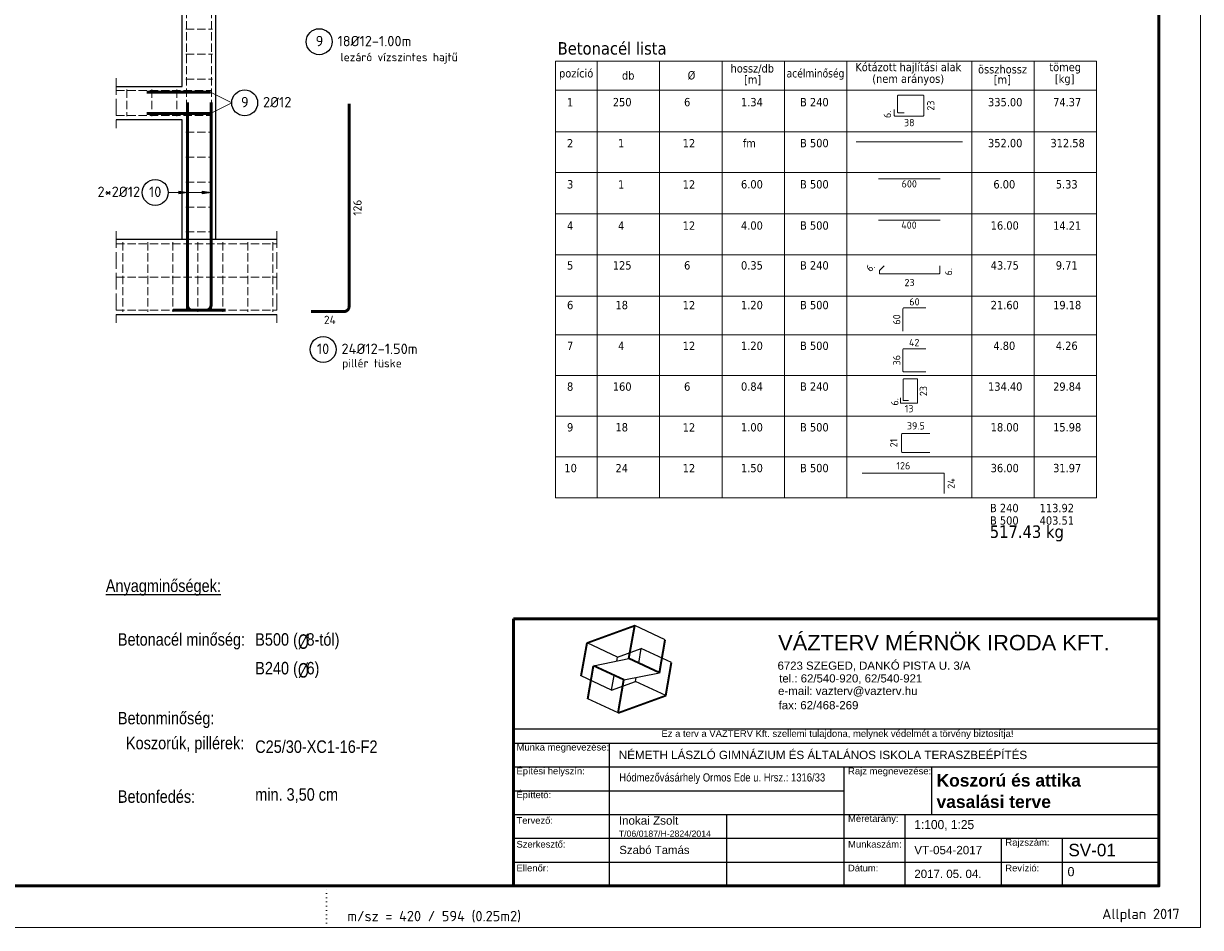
# Model space of a CAD drawing. Header units: centimetres. Extents: x 0 to 2970, y 0 to 2100.
# Tile 3 of 4: x 1556 to 2970, y 0 to 1086. Entities that reach past the tile are written whole.
import ezdxf

# ---------------------------------------------------------------- set-up
doc = ezdxf.new("R2010")
doc.units = ezdxf.units.CM
for name, pattern in [('PUNKT2_S9', [5, 0, -5]), ('STRICHLINIE2_S3', [25, 20, -5]), ('VERDECKT2_S2', [13.5, 10, -3.5])]:
    doc.linetypes.add(name, pattern=pattern)
doc.layers.add('Standard', color=7, linetype='Continuous', lineweight=13)
doc.styles.add('ARIAL', font='ARIAL.TTF')
doc.styles.add('ARIALNARROW', font='ARIALN.TTF')
doc.styles.add('ISOCPEUR', font='ISOCPEUR')
doc.styles.add('TAHOMA', font='TAHOMA.TTF')

msp = doc.modelspace()

# ---------------------------------------------------------------- hatches: boundary and pattern name
at = {"layer": 'Standard', "linetype": 'Continuous', "lineweight": 13}
for points in [[(1742, 882), (1752.5, 883.5), (1742, 885)], [(1770.3, 882), (1780.8, 883.5), (1770.3, 885)]]:
    msp.add_hatch(color=1, dxfattribs=at).paths.add_polyline_path(points)

# ---------------------------------------------------------------- linework, layer by layer
at = {"layer": 'Standard', "color": 7, "linetype": 'Continuous', "lineweight": 25}
for p, q in [((1746.3, 1010.9), (1746.3, 1190.9)), ((1786.3, 1150.9), (1786.3, 826.9)), ((1666.8, 1010.9), (1746.3, 1010.9)), ((1746.3, 970.9), (1666.8, 970.9)), ((1746.3, 826.9), (1746.3, 970.9)), ((1859.8, 826.9), (1666.8, 826.9)), ((1786.3, 826.9), (1746.3, 826.9)), ((1666.8, 736.9), (1859.8, 736.9)), ((2326.4, 346.1), (2289.9, 363.1)), ((2269.1, 325.3), (2232.6, 342.3)), ((2268.2, 320.5), (2269.1, 325.3)), ((2269.1, 325.3), (2297.7, 335.7)), ((2294.6, 318), (2297.7, 335.7)), ((2334.2, 318.7), (2297.7, 335.7)), ((2240.4, 314.8), (2282.9, 323.5)), ((2262.1, 285.6), (2225.6, 302.6)), ((2262.1, 285.6), (2265.2, 303.3)), ((2276.9, 297.8), (2319.4, 306.5)), ((2290.7, 296.1), (2291.6, 300.8)), ((2262.1, 285.6), (2290.7, 296.1)), ((2327.2, 279.1), (2290.7, 296.1)), ((2269.9, 258.2), (2233.4, 275.2)), ((2144.2, 239.2), (2919.5, 239.2)), ((2144.2, 222), (2919.5, 222)), ((2259.6, 50.5), (2259.6, 222)), ((2411.4, 222), (2411.4, 222)), ((2144.2, 193.4), (2919.5, 193.4)), ((2541.6, 50.5), (2541.6, 193.4)), ((2646.8, 136.2), (2646.8, 193.4)), ((2144.2, 164.8), (2541.6, 164.8)), ((2144.2, 136.2), (2919.5, 136.2)), ((2400.6, 50.5), (2400.6, 136.2)), ((2614.6, 50.5), (2614.6, 136.2)), ((2144.2, 107.7), (2919.5, 107.7)), ((2730.6, 50.5), (2730.6, 107.7)), ((2803.6, 50.5), (2803.6, 107.7)), ((2144.2, 79.1), (2919.5, 79.1))]:
    msp.add_line(p, q, dxfattribs=at)
at = {"layer": 'Standard', "color": 8, "linetype": 'VERDECKT2_S2', "lineweight": 13}
for p, q in [((1751.3, 741.9), (1751.3, 1185.9)), ((1781.3, 741.9), (1781.3, 1185.9)), ((1750.7, 1079.7), (1782.7, 1079.7)), ((1750.7, 1049.7), (1782.7, 1049.7)), ((1750.7, 1019.7), (1782.7, 1019.7)), ((1666.8, 1005.9), (1781.3, 1005.9)), ((1679.6, 1007.1), (1679.6, 975.1)), ((1709.6, 1007.1), (1709.6, 975.1)), ((1739.6, 1007.1), (1739.6, 975.1)), ((1666.8, 975.9), (1781.3, 975.9)), ((1750.7, 956), (1782.7, 956)), ((1750.7, 926), (1782.7, 926)), ((1750.7, 896), (1782.7, 896)), ((1750.7, 866), (1782.7, 866)), ((1750.7, 836), (1782.7, 836)), ((1666.8, 821.9), (1859.8, 821.9)), ((1675, 823.9), (1675, 739.9)), ((1705, 823.9), (1705, 739.9)), ((1735, 823.9), (1735, 739.9)), ((1765, 823.9), (1765, 739.9)), ((1795, 823.9), (1795, 739.9)), ((1825, 823.9), (1825, 739.9)), ((1855, 823.9), (1855, 739.9)), ((1666.8, 781.9), (1859.8, 781.9)), ((1666.8, 741.9), (1859.8, 741.9))]:
    msp.add_line(p, q, dxfattribs=at)
at = {"layer": 'Standard', "color": 7, "linetype": 'Continuous', "lineweight": 13}
for p, q in [((2194.7, 1041.3), (2194.7, 1006.3)), ((2844.7, 1041.3), (2194.7, 1041.3)), ((2244.7, 1041.3), (2244.7, 1006.3)), ((2319.7, 1041.3), (2319.7, 1006.3)), ((2394.7, 1041.3), (2394.7, 1006.3)), ((2469.7, 1041.3), (2469.7, 1006.3)), ((2544.7, 1041.3), (2544.7, 1006.3)), ((2694.7, 1041.3), (2694.7, 1006.3)), ((2769.7, 1041.3), (2769.7, 1006.3)), ((2844.7, 1006.3), (2844.7, 1041.3)), ((2844.7, 1006.3), (2194.7, 1006.3)), ((2194.7, 1006.3), (2194.7, 956.3)), ((2244.7, 1006.3), (2244.7, 956.3)), ((2319.7, 1006.3), (2319.7, 956.3)), ((2394.7, 1006.3), (2394.7, 956.3)), ((2469.7, 1006.3), (2469.7, 956.3)), ((2544.7, 1006.3), (2544.7, 956.3)), ((2694.7, 1006.3), (2694.7, 956.3)), ((2769.7, 1006.3), (2769.7, 956.3)), ((2844.7, 956.3), (2844.7, 1006.3)), ((2194.7, 957.3), (2194.7, 907.3)), ((2844.7, 956.3), (2194.7, 956.3)), ((2244.7, 957.3), (2244.7, 907.3)), ((2319.7, 957.3), (2319.7, 907.3)), ((2394.7, 957.3), (2394.7, 907.3)), ((2469.7, 957.3), (2469.7, 907.3)), ((2544.7, 957.3), (2544.7, 907.3)), ((2694.7, 957.3), (2694.7, 907.3)), ((2769.7, 957.3), (2769.7, 907.3)), ((2844.7, 907.3), (2844.7, 957.3)), ((2194.7, 907.8), (2194.7, 857.8)), ((2844.7, 907.3), (2194.7, 907.3)), ((2244.7, 907.8), (2244.7, 857.8)), ((2319.7, 907.8), (2319.7, 857.8)), ((2394.7, 907.8), (2394.7, 857.8)), ((2469.7, 907.8), (2469.7, 857.8)), ((2544.7, 907.8), (2544.7, 857.8)), ((2694.7, 907.8), (2694.7, 857.8)), ((2769.7, 907.8), (2769.7, 857.8)), ((2844.7, 857.8), (2844.7, 907.8)), ((2194.7, 858.4), (2194.7, 808.4)), ((2844.7, 857.8), (2194.7, 857.8)), ((2244.7, 858.4), (2244.7, 808.4)), ((2319.7, 858.4), (2319.7, 808.4)), ((2394.7, 858.4), (2394.7, 808.4)), ((2469.7, 858.4), (2469.7, 808.4)), ((2544.7, 858.4), (2544.7, 808.4)), ((2694.7, 858.4), (2694.7, 808.4)), ((2769.7, 858.4), (2769.7, 808.4)), ((2844.7, 808.4), (2844.7, 858.4)), ((2194.7, 808.9), (2194.7, 758.9)), ((2844.7, 808.4), (2194.7, 808.4)), ((2244.7, 808.9), (2244.7, 758.9)), ((2319.7, 808.9), (2319.7, 758.9)), ((2394.7, 808.9), (2394.7, 758.9)), ((2469.7, 808.9), (2469.7, 758.9)), ((2544.7, 808.9), (2544.7, 758.9)), ((2694.7, 808.9), (2694.7, 758.9)), ((2769.7, 808.9), (2769.7, 758.9)), ((2844.7, 758.9), (2844.7, 808.9)), ((2194.7, 762.5), (2194.7, 712.5)), ((2844.7, 758.9), (2194.7, 758.9)), ((2244.7, 762.5), (2244.7, 712.5)), ((2319.7, 762.5), (2319.7, 712.5)), ((2394.7, 762.5), (2394.7, 712.5)), ((2469.7, 762.5), (2469.7, 712.5)), ((2544.7, 762.5), (2544.7, 712.5)), ((2694.7, 762.5), (2694.7, 712.5)), ((2769.7, 762.5), (2769.7, 712.5)), ((2844.7, 712.5), (2844.7, 762.5)), ((2194.7, 713.5), (2194.7, 663.5)), ((2844.7, 712.5), (2194.7, 712.5)), ((2244.7, 713.5), (2244.7, 663.5)), ((2319.7, 713.5), (2319.7, 663.5)), ((2394.7, 713.5), (2394.7, 663.5)), ((2469.7, 713.5), (2469.7, 663.5)), ((2544.7, 713.5), (2544.7, 663.5)), ((2694.7, 713.5), (2694.7, 663.5)), ((2769.7, 713.5), (2769.7, 663.5)), ((2844.7, 663.5), (2844.7, 713.5)), ((2194.7, 664.6), (2194.7, 614.6)), ((2244.7, 664.6), (2244.7, 614.6)), ((2319.7, 664.6), (2319.7, 614.6)), ((2394.7, 664.6), (2394.7, 614.6)), ((2469.7, 664.6), (2469.7, 614.6)), ((2544.7, 664.6), (2544.7, 614.6)), ((2694.7, 664.6), (2694.7, 614.6)), ((2769.7, 664.6), (2769.7, 614.6)), ((2844.7, 614.6), (2844.7, 664.6)), ((2844.7, 663.5), (2194.7, 663.5)), ((2194.7, 615.7), (2194.7, 565.7)), ((2844.7, 614.6), (2194.7, 614.6)), ((2244.7, 615.7), (2244.7, 565.7)), ((2319.7, 615.7), (2319.7, 565.7)), ((2394.7, 615.7), (2394.7, 565.7)), ((2469.7, 615.7), (2469.7, 565.7)), ((2544.7, 615.7), (2544.7, 565.7)), ((2694.7, 615.7), (2694.7, 565.7)), ((2769.7, 615.7), (2769.7, 565.7)), ((2844.7, 565.7), (2844.7, 615.7)), ((2194.7, 566.7), (2194.7, 516.7)), ((2844.7, 565.7), (2194.7, 565.7)), ((2244.7, 566.7), (2244.7, 516.7)), ((2319.7, 566.7), (2319.7, 516.7)), ((2394.7, 566.7), (2394.7, 516.7)), ((2469.7, 566.7), (2469.7, 516.7)), ((2544.7, 566.7), (2544.7, 516.7)), ((2694.7, 566.7), (2694.7, 516.7)), ((2769.7, 566.7), (2769.7, 516.7)), ((2844.7, 516.7), (2844.7, 566.7)), ((2194.7, 516.7), (2844.7, 516.7)), ((2844.7, 516.7), (2194.7, 516.7))]:
    msp.add_line(p, q, dxfattribs=at)
at = {"layer": 'Standard', "color": 1, "linetype": 'STRICHLINIE2_S3', "lineweight": 13}
for p, q in [((1666.8, 1020.9), (1666.8, 960.9)), ((1666.8, 836.9), (1666.8, 726.9)), ((1859.8, 836.9), (1859.8, 726.9))]:
    msp.add_line(p, q, dxfattribs=at)
at = {"layer": 'Standard', "color": 3, "linetype": 'Continuous', "lineweight": 50}
for p, q in [((1703.6, 1003.9), (1780.2, 1003.9)), ((1703.6, 978.2), (1780.2, 978.2)), ((2919.5, 371.2), (2144.2, 371.2)), ((2144.2, 50.5), (2144.2, 371.2)), ((2919.5, 371.2), (2919.5, 50.5)), ((2144.2, 50.5), (2919.5, 50.5))]:
    msp.add_line(p, q, dxfattribs=at)
at = {"layer": 'Standard', "color": 1, "linetype": 'Continuous', "lineweight": 13}
for p, q in [((1805.6, 991.1), (1780.2, 1003.9)), ((1805.6, 991.1), (1780.2, 978.2)), ((1729.4, 883.5), (1780.8, 883.5)), ((1729.4, 883.5), (1752.5, 883.5)), ((1742, 883.5), (1741.3, 883.5)), ((1752.5, 883.5), (1742, 885)), ((1742, 885), (1742, 882)), ((1742, 882), (1752.5, 883.5)), ((1752.5, 883.5), (1752.5, 883.5)), ((1752.5, 883.5), (1752.5, 883.5)), ((1752.5, 883.5), (1752.5, 883.5)), ((1770.3, 883.5), (1769.5, 883.5)), ((1780.8, 883.5), (1770.3, 885)), ((1770.3, 885), (1770.3, 882)), ((1770.3, 882), (1780.8, 883.5)), ((1780.8, 883.5), (1780.8, 883.5)), ((1780.8, 883.5), (1780.8, 883.5)), ((1780.8, 883.5), (1780.8, 883.5))]:
    msp.add_line(p, q, dxfattribs=at)
at = {"layer": 'Standard', "color": 2, "linetype": 'Continuous', "lineweight": 13}
for p, q in [((2605.7, 999.8), (2605.7, 979.8)), ((2636.6, 1000.2), (2606.2, 1000.2)), ((2637.1, 975.8), (2637.1, 999.8)), ((2601.7, 983), (2601.7, 975.8)), ((2606.2, 979.3), (2613.4, 979.3)), ((2602.2, 975.3), (2636.6, 975.3)), ((2555.8, 944.1), (2683.5, 944.1)), ((2582.6, 899.7), (2656.7, 899.7)), ((2582.6, 850.3), (2656.7, 850.3)), ((2589.4, 795.2), (2584, 789.7)), ((2656.3, 786.4), (2656.3, 795.3)), ((2583.8, 789.3), (2583.8, 786.4)), ((2584.4, 785.8), (2655.7, 785.8)), ((2612, 743.8), (2612, 717)), ((2639.7, 744.7), (2612.8, 744.7)), ((2612, 694.9), (2612, 668.9)), ((2639.7, 695.7), (2612.8, 695.7)), ((2612.8, 668), (2639.7, 668)), ((2612.5, 659.1), (2612.5, 634)), ((2629.3, 659.5), (2612.9, 659.5)), ((2629.7, 630.7), (2629.7, 659.1)), ((2609.2, 636.6), (2609.2, 630.7)), ((2609.6, 630.3), (2629.3, 630.3)), ((2612.9, 633.6), (2618.8, 633.6)), ((2644.4, 593.9), (2611.3, 593.9)), ((2610.2, 592.9), (2610.2, 572.2)), ((2611.3, 571.1), (2644.4, 571.1)), ((2660.8, 546.4), (2563.2, 546.4)), ((2661.7, 521.7), (2661.7, 545.4))]:
    msp.add_line(p, q, dxfattribs=at)
at = {"layer": 'Standard', "color": 2, "linetype": 'Continuous', "lineweight": 35}
for p, q in [((2232.6, 342.3), (2289.9, 363.1)), ((2282.9, 323.5), (2289.9, 363.1)), ((2225.6, 302.6), (2232.6, 342.3)), ((2319.4, 306.5), (2326.4, 346.1)), ((2233.4, 275.2), (2240.4, 314.8)), ((2276.9, 297.8), (2240.4, 314.8)), ((2319.4, 306.5), (2282.9, 323.5)), ((2327.2, 279.1), (2334.2, 318.7)), ((2269.9, 258.2), (2276.9, 297.8)), ((2269.9, 258.2), (2327.2, 279.1))]:
    msp.add_line(p, q, dxfattribs=at)
at = {"layer": 'Standard', "color": 1, "linetype": 'PUNKT2_S9', "lineweight": 13}
msp.add_line((1919.5, 0.5), (1919.5, 50.5), dxfattribs=at)
at = {"layer": 'Standard', "color": 1, "linetype": 'Continuous', "lineweight": 13}
msp.add_lwpolyline([(0.5, 0.5), (2969.5, 0.5), (2969.5, 2099.5), (0.5, 2099.5), (0.5, 0.5)], close=True, dxfattribs=at)
at = {"layer": 'Standard', "color": 3, "linetype": 'Continuous', "lineweight": 50}
msp.add_lwpolyline([(50.5, 50.5), (2919.5, 50.5), (2919.5, 2049.5), (50.5, 2049.5), (50.5, 50.5)], close=True, dxfattribs=at)
for points in [[(1735.2, 741.9), (1775, 741.9), (1776.1, 742.1), (1777.2, 742.4), (1778.2, 743), (1779, 743.7), (1779.7, 744.5), (1780.3, 745.5), (1780.6, 746.6), (1780.8, 747.7), (1780.8, 991.5)], [(1798.1, 741.9), (1758.3, 741.9), (1757.2, 742.1), (1756.1, 742.4), (1755.1, 743), (1754.3, 743.7), (1753.6, 744.5), (1753.1, 745.5), (1752.7, 746.6), (1752.5, 747.7), (1752.5, 991.5)], [(1901.1, 740.4), (1941, 740.4), (1942, 740.6), (1943.1, 740.9), (1944.1, 741.5), (1944.9, 742.2), (1945.6, 743), (1946.2, 744), (1946.5, 745.1), (1946.7, 746.1), (1946.7, 990)]]:
    msp.add_lwpolyline(points, dxfattribs=at)
at = {"layer": 'Standard', "color": 2, "linetype": 'Continuous', "lineweight": 25}
for centre in [(1910.8, 1064.6), (1915.5, 694.9)]:
    msp.add_circle(centre, 15.6, dxfattribs=at)
at = {"layer": 'Standard', "color": 7, "linetype": 'Continuous', "lineweight": 25}
for centre in [(1821.2, 991.1), (1713.8, 883.5)]:
    msp.add_circle(centre, 15.6, dxfattribs=at)
at = {"layer": 'Standard', "color": 2, "linetype": 'Continuous', "lineweight": 13}
for centre, radius, start, end in [((2606.2, 999.8), 0.481, 90, 180), ((2636.6, 999.8), 0.481, 0, 90), ((2602.2, 975.8), 0.481, 180, 270), ((2606.2, 979.8), 0.481, 180, 270), ((2636.6, 975.8), 0.481, 270, 0), ((2584.4, 789.3), 0.6, 135, 180), ((2584.4, 786.4), 0.6, 180, 270), ((2655.7, 786.4), 0.6, 270, 0), ((2612.8, 743.8), 0.849, 90, 180), ((2612.8, 694.9), 0.849, 90, 180), ((2612.8, 668.9), 0.849, 180, 270), ((2612.9, 659.1), 0.396, 90, 180), ((2629.3, 659.1), 0.396, 0, 90), ((2609.6, 630.7), 0.396, 180, 270), ((2612.9, 634), 0.396, 180, 270), ((2629.3, 630.7), 0.396, 270, 0), ((2611.3, 592.9), 1.05, 90, 180), ((2611.3, 572.2), 1.05, 180, 270), ((2660.8, 545.4), 0.954, 0, 90)]:
    msp.add_arc(centre, radius, start, end, dxfattribs=at)

# ---------------------------------------------------------------- texts
at = {"layer": 'Standard', "color": 7, "linetype": 'Continuous', "lineweight": 25}
for s, insert, char_height, width, attachment_point, style in [('9', (1906.5, 1059.1), 12.5, 6.25, 7, 'ISOCPEUR'), ('18%%c12-1.00m', (1932.8, 1059.1), 12.5, 6.25, 7, 'ISOCPEUR'), ('Betonacél\\~lista', (2197.2, 1048.8), 15, 7.5, 7, 'TAHOMA'), ('9', (1816.8, 985.7), 12.5, 6.25, 7, 'ISOCPEUR'), ('\\~', (1835.7, 985.7), 12.5, 6.25, 7, 'ISOCPEUR'), ('2%%c12', (1843.2, 985.7), 12.5, 6.25, 7, 'ISOCPEUR'), ('2*2%%c12', (1644.4, 878), 12.5, 6.25, 7, 'ISOCPEUR'), ('10', (1706.3, 878), 12.5, 6.25, 7, 'ISOCPEUR'), ('10', (1908, 689.4), 12.5, 6.25, 7, 'ISOCPEUR'), ('24%%c12-1.50m', (1937.5, 689.4), 12.5, 6.25, 7, 'ISOCPEUR'), ('\\~\\~\\~\\~\\~517.43\\~kg', (2716.4, 464.2), 15, 7.5, 7, 'TAHOMA'), ('\\W0.83;{\\LAnyagminőségek:}', (1654.4, 399), 15, 6.25, 7, 'ARIAL'), ('\\W0.83;Betonacél\\~minőség:', (1668.9, 334.5), 15, 6.25, 7, 'ARIAL'), ('\\W0.83;B500\\~(', (1833.9, 334.5), 15, 6.25, 7, 'ARIAL'), ('\\W0.83;%%c', (1885.3, 334.5), 17.5, 7.292, 7, 'ARIALNARROW'), ('\\W0.83;8-tól)', (1895.5, 334.5), 15, 6.25, 7, 'ARIAL'), ('\\W0.83;B240\\~(', (1833.9, 300), 15, 6.25, 7, 'ARIAL'), ('\\W0.83;%%c', (1885.3, 300), 17.5, 7.292, 7, 'ARIALNARROW'), ('\\W0.83;6)', (1895.5, 300), 15, 6.25, 7, 'ARIAL'), ('\\W0.83;Betonminőség:', (1668.9, 240), 15, 6.25, 7, 'ARIAL'), ('\\W0.83;Koszorúk,\\~pillérek:', (1678.6, 210), 15, 6.25, 7, 'ARIAL'), ('\\W0.83;C25/30-XC1-16-F2', (1833.9, 210), 15, 6.25, 7, 'ARIAL'), ('\\W0.83;Betonfedés:', (1668.9, 150), 15, 6.25, 7, 'ARIAL'), ('\\W0.83;min.\\~3,50\\~cm', (1833.9, 150), 15, 6.25, 7, 'ARIAL'), ('\\W0.98;SV-01', (2810.8, 93.4), 15, 65.866, 4, 'ARIAL')]:
    msp.add_mtext(s, dxfattribs=dict(at, insert=insert, char_height=char_height, width=width, attachment_point=attachment_point, style=style))
at = {"layer": 'Standard', "color": 2, "linetype": 'Continuous', "lineweight": 25, "char_height": 12.5, "width": 6.25, "attachment_point": 7, "style": 'ISOCPEUR'}
for insert in [(1925.3, 1059.1), (1930, 689.4)]:
    msp.add_mtext('\\~', dxfattribs=dict(at, insert=insert))
at = {"layer": 'Standard', "color": 7, "linetype": 'Continuous', "lineweight": 13, "char_height": 10}
for s, insert, width, attachment_point, style in [('lezáró\\~vízszintes\\~hajtű', (1936.3, 1038.1), 5, 7, 'ISOCPEUR'), ('pozíció', (2198.9, 1018.8), 5, 7, 'TAHOMA'), ('db', (2274.5, 1018.8), 5, 7, 'TAHOMA'), ('%%c', (2353.4, 1018.8), 5, 7, 'TAHOMA'), ('hossz/db', (2405, 1026.3), 5, 7, 'TAHOMA'), ('Kótázott\\~hajlítási\\~alak', (2554.8, 1026.3), 5, 7, 'TAHOMA'), ('összhossz', (2702.3, 1026.3), 5, 7, 'TAHOMA'), ('tömeg', (2787.9, 1026.3), 5, 7, 'TAHOMA'), ('[m]', (2421.1, 1012.3), 5, 7, 'TAHOMA'), ('\\W0.93;acélminőség', (2472.3, 1018.8), 4.673, 7, 'TAHOMA'), ('(nem\\~arányos)', (2575.2, 1012.3), 5, 7, 'TAHOMA'), ('[m]', (2721.1, 1012.3), 5, 7, 'TAHOMA'), ('[kg]', (2794.6, 1012.3), 5, 7, 'TAHOMA'), ('\\~\\~1', (2208.5, 986.8), 5, 7, 'TAHOMA'), ('\\~\\~250', (2263.5, 986.8), 5, 7, 'TAHOMA'), ('\\~\\~6', (2349.1, 986.8), 5, 7, 'TAHOMA'), ('\\~\\~\\~1.34', (2417.5, 986.8), 5, 7, 'TAHOMA'), ('\\~\\~B\\~240', (2488.5, 986.8), 5, 7, 'TAHOMA'), ('\\~\\~335.00', (2714.3, 986.8), 5, 7, 'TAHOMA'), ('\\~\\~\\~74.37', (2792.5, 986.8), 5, 7, 'TAHOMA'), ('\\~\\~2', (2208.5, 937.6), 5, 7, 'TAHOMA'), ('\\~\\~\\~\\~1', (2269.8, 937.6), 5, 7, 'TAHOMA'), ('\\~12', (2347.5, 937.6), 5, 7, 'TAHOMA'), ('\\~\\~\\~\\~\\~fm', (2419.7, 937.6), 5, 7, 'TAHOMA'), ('\\~\\~B\\~500', (2488.5, 937.6), 5, 7, 'TAHOMA'), ('\\~\\~352.00', (2714.3, 937.6), 5, 7, 'TAHOMA'), ('\\~\\~312.58', (2789.3, 937.6), 5, 7, 'TAHOMA'), ('\\~\\~3', (2208.5, 888.1), 5, 7, 'TAHOMA'), ('\\~\\~\\~\\~1', (2269.8, 888.1), 5, 7, 'TAHOMA'), ('\\~12', (2347.5, 888.1), 5, 7, 'TAHOMA'), ('\\~\\~\\~6.00', (2417.5, 888.1), 5, 7, 'TAHOMA'), ('\\~\\~B\\~500', (2488.5, 888.1), 5, 7, 'TAHOMA'), ('\\~\\~\\~\\~6.00', (2720.7, 888.1), 5, 7, 'TAHOMA'), ('\\~\\~\\~\\~5.33', (2795.7, 888.1), 5, 7, 'TAHOMA'), ('\\~\\~4', (2208.5, 838.6), 5, 7, 'TAHOMA'), ('\\~\\~\\~\\~4', (2269.8, 838.6), 5, 7, 'TAHOMA'), ('\\~12', (2347.5, 838.6), 5, 7, 'TAHOMA'), ('\\~\\~\\~4.00', (2417.5, 838.6), 5, 7, 'TAHOMA'), ('\\~\\~B\\~500', (2488.5, 838.6), 5, 7, 'TAHOMA'), ('\\~\\~\\~16.00', (2717.5, 838.6), 5, 7, 'TAHOMA'), ('\\~\\~\\~14.21', (2792.5, 838.6), 5, 7, 'TAHOMA'), ('\\~\\~5', (2208.5, 790.7), 5, 7, 'TAHOMA'), ('\\~\\~125', (2263.5, 790.7), 5, 7, 'TAHOMA'), ('\\~\\~6', (2349.1, 790.7), 5, 7, 'TAHOMA'), ('\\~\\~\\~0.35', (2417.5, 790.7), 5, 7, 'TAHOMA'), ('\\~\\~B\\~240', (2488.5, 790.7), 5, 7, 'TAHOMA'), ('\\~\\~\\~43.75', (2717.5, 790.7), 5, 7, 'TAHOMA'), ('\\~\\~\\~\\~9.71', (2795.7, 790.7), 5, 7, 'TAHOMA'), ('\\~\\~6', (2208.5, 743), 5, 7, 'TAHOMA'), ('\\~\\~\\~18', (2266.7, 743), 5, 7, 'TAHOMA'), ('\\~12', (2347.5, 743), 5, 7, 'TAHOMA'), ('\\~\\~\\~1.20', (2417.5, 743), 5, 7, 'TAHOMA'), ('\\~\\~B\\~500', (2488.5, 743), 5, 7, 'TAHOMA'), ('\\~\\~\\~21.60', (2717.5, 743), 5, 7, 'TAHOMA'), ('\\~\\~\\~19.18', (2792.5, 743), 5, 7, 'TAHOMA'), ('\\~\\~7', (2208.5, 694.1), 5, 7, 'TAHOMA'), ('\\~\\~\\~\\~4', (2269.8, 694.1), 5, 7, 'TAHOMA'), ('\\~12', (2347.5, 694.1), 5, 7, 'TAHOMA'), ('\\~\\~\\~1.20', (2417.5, 694.1), 5, 7, 'TAHOMA'), ('\\~\\~B\\~500', (2488.5, 694.1), 5, 7, 'TAHOMA'), ('\\~\\~\\~\\~4.80', (2720.7, 694.1), 5, 7, 'TAHOMA'), ('\\~\\~\\~\\~4.26', (2795.7, 694.1), 5, 7, 'TAHOMA'), ('pillér\\~tüske', (1938.3, 670.4), 5, 7, 'ISOCPEUR'), ('\\~\\~8', (2208.5, 645.1), 5, 7, 'TAHOMA'), ('\\~\\~160', (2263.5, 645.1), 5, 7, 'TAHOMA'), ('\\~\\~6', (2349.1, 645.1), 5, 7, 'TAHOMA'), ('\\~\\~\\~0.84', (2417.5, 645.1), 5, 7, 'TAHOMA'), ('\\~\\~B\\~240', (2488.5, 645.1), 5, 7, 'TAHOMA'), ('\\~\\~134.40', (2714.3, 645.1), 5, 7, 'TAHOMA'), ('\\~\\~\\~29.84', (2792.5, 645.1), 5, 7, 'TAHOMA'), ('\\~\\~9', (2208.5, 596.2), 5, 7, 'TAHOMA'), ('\\~\\~\\~18', (2266.7, 596.2), 5, 7, 'TAHOMA'), ('\\~12', (2347.5, 596.2), 5, 7, 'TAHOMA'), ('\\~\\~\\~1.00', (2417.5, 596.2), 5, 7, 'TAHOMA'), ('\\~\\~B\\~500', (2488.5, 596.2), 5, 7, 'TAHOMA'), ('\\~\\~\\~18.00', (2717.5, 596.2), 5, 7, 'TAHOMA'), ('\\~\\~\\~15.98', (2792.5, 596.2), 5, 7, 'TAHOMA'), ('\\~10', (2205.3, 547.2), 5, 7, 'TAHOMA'), ('\\~\\~\\~24', (2266.7, 547.2), 5, 7, 'TAHOMA'), ('\\~12', (2347.5, 547.2), 5, 7, 'TAHOMA'), ('\\~\\~\\~1.50', (2417.5, 547.2), 5, 7, 'TAHOMA'), ('\\~\\~B\\~500', (2488.5, 547.2), 5, 7, 'TAHOMA'), ('\\~\\~\\~36.00', (2717.5, 547.2), 5, 7, 'TAHOMA'), ('\\~\\~\\~31.97', (2792.5, 547.2), 5, 7, 'TAHOMA'), ('\\~\\~\\~B\\~240', (2716.7, 499.2), 5, 7, 'TAHOMA'), ('\\~\\~\\~\\~\\~113.92', (2776.3, 499.2), 5, 7, 'TAHOMA'), ('\\~\\~\\~B\\~500', (2716.7, 484.2), 5, 7, 'TAHOMA'), ('\\~\\~\\~\\~\\~403.51', (2776.3, 484.2), 5, 7, 'TAHOMA'), ('\\W1.00;NÉMETH\\~LÁSZLÓ\\~GIMNÁZIUM\\~ÉS\\~ÁLTALÁNOS\\~ISKOLA\\~TERASZBEÉPÍTÉS', (2270.7, 207.7), 496.006, 4, 'ARIAL'), ('\\W1.00;VT-054-2017', (2625.7, 93.4), 86.977, 4, 'ARIAL'), ('\\W0.99;2017.\\~05.\\~04.', (2625.7, 64.8), 86.799, 4, 'ARIAL'), ('\\W0.99;2017.\\~05.\\~04.', (2625.7, 64.8), 86.799, 4, 'ARIAL')]:
    msp.add_mtext(s, dxfattribs=dict(at, insert=insert, width=width, attachment_point=attachment_point, style=style))
at = {"layer": 'Standard', "color": 1, "linetype": 'Continuous', "lineweight": 13, "attachment_point": 7, "style": 'ISOCPEUR'}
for s, insert, char_height, width, rotation in [('23', (2649.9, 981.7), 8.75, 4.375, 90), ('6.', (2597.7, 972.9), 8.75, 4.375, 90), ('126', (1961.7, 855.7), 10, 5, 90), ('6.', (2573, 787.4), 8.75, 4.375, 45), ('6.', (2671.2, 783.8), 8.75, 4.375, 90), ('60', (2608.9, 724.7), 8.75, 4.375, 90), ('36', (2608.9, 675.7), 8.75, 4.375, 90), ('23', (2641, 638.8), 8.75, 4.375, 90), ('6.', (2606.6, 627.5), 8.75, 4.375, 90), ('21', (2605.4, 577.3), 8.75, 4.375, 90), ('24', (2674.4, 527.5), 8.75, 4.375, 90)]:
    msp.add_mtext(s, dxfattribs=dict(at, insert=insert, char_height=char_height, width=width, rotation=rotation))
at = {"layer": 'Standard', "color": 1, "linetype": 'Continuous', "lineweight": 13, "style": 'ISOCPEUR'}
for s, insert, char_height, width, attachment_point in [('38', (2613.3, 963), 8.75, 4.375, 7), ('600', (2610.5, 889.4), 8.75, 4.375, 7), ('400', (2610, 839.9), 8.75, 4.375, 7), ('23', (2613.9, 770.9), 8.75, 4.375, 7), ('60', (2619.7, 747.7), 8.75, 4.375, 7), ('24', (1916.4, 725.4), 10, 5, 7), ('42', (2619.3, 698.8), 8.75, 4.375, 7), ('13', (2614.2, 619.4), 8.75, 4.375, 7), ('39.5', (2616.8, 598.7), 8.75, 4.375, 7), ('126', (2604.2, 550.8), 8.75, 4.375, 7), ('{\\fISOCPEUR|i0|b0;\\H12.500000;\\W1.000000;\\C1;m/sz = 420 / 594 (0.25m2)}\\P', (1944.5, 6.7), 12.5, 213.676, 7), ('{\\fISOCPEUR|i0|b0;\\H12.500000;\\W1.000000;\\C1;Allplan 2017}\\P', (2944.5, 6.7), 12.5, 98.429, 9)]:
    msp.add_mtext(s, dxfattribs=dict(at, insert=insert, char_height=char_height, width=width, attachment_point=attachment_point))
at = {"layer": 'Standard', "color": 7, "linetype": 'Continuous', "lineweight": 25, "insert": (2462.1, 333.2), "char_height": 18.432, "width": 406.459, "attachment_point": 7, "rotation": 0, "style": 'ARIAL'}
msp.add_mtext('\\W1.02;VÁZTERV\\~MÉRNÖK\\~IRODA\\~KFT.', dxfattribs=at)
at = {"layer": 'Standard', "color": 7, "linetype": 'Continuous', "lineweight": 13, "attachment_point": 7, "rotation": 0, "style": 'ARIAL'}
for s, insert, char_height, width in [('\\W1.00;6723\\~SZEGED,\\~DANKÓ\\~PISTA\\~U.\\~3/A', (2461.4, 308.3), 9.792, 237.212), ('\\W1.00;tel.:\\~62/540-920,\\~62/540-921', (2463.4, 293), 9.792, 177.617), ('\\W1.01;e-mail:\\~vazterv@vazterv.hu', (2462, 277.8), 9.792, 171.922), ('\\W1.01;fax:\\~62/468-269', (2462.6, 262.5), 9.792, 100.758), ('\\W1.01;Ez\\~a\\~terv\\~a\\~VÁZTERV\\~Kft.\\~szellemi\\~tulajdona,\\~melynek\\~védelmét\\~a\\~törvény\\~biztosítja!', (2321.9, 227), 8.064, 425.428), ('\\W1.01;Munka\\~megnevezése:', (2147.8, 210.6), 8.064, 115.337), ('\\W1.00;Építési\\~helyszín:', (2147.8, 182), 8.064, 86.48), ('\\W0.83;Hódmezővásárhely\\~Ormos\\~Ede\\~u.\\~Hrsz.:\\~1316/33', (2271.3, 172.9), 9.792, 253.364), ('\\W1.01;Rajz\\~megnevezése:', (2546.1, 182), 8.064, 104.025), ('\\W0.99;Építtető:', (2147.8, 153.4), 8.064, 45.831), ('\\W1.00;Tervező:', (2147.8, 124.9), 8.064, 48.029), ('\\W1.01;Méretarány:', (2546.1, 124.9), 8.064, 64.573), ('\\W1.00;Szerkesztő:', (2147.8, 96.3), 8.064, 63.122), ('\\W1.00;Szabó\\~Tamás', (2271.3, 88.6), 9.792, 89.791), ('\\W1.01;Munkaszám:', (2546.1, 96.3), 8.064, 68.35), ('\\W1.01;Rajzszám:', (2735.1, 96.3), 8.064, 57.038), ('\\W1.01;Ellenőr:', (2147.8, 67.7), 8.064, 42.663), ('\\W1.00;Dátum:', (2546.1, 67.7), 8.064, 40.481), ('\\W1.00;Revízió:', (2735.1, 67.7), 8.064, 44.983)]:
    msp.add_mtext(s, dxfattribs=dict(at, insert=insert, char_height=char_height, width=width))
at = {"layer": 'Standard', "color": 1, "linetype": 'Continuous', "lineweight": 140, "insert": (2652.4, 184.7), "char_height": 15, "width": 182.115, "attachment_point": 1, "rotation": 0, "line_spacing_factor": 1.024096, "style": 'ARIAL'}
msp.add_mtext('{\\fArial|i0|b1;\\H15.000000;\\W1.000000;\\C1;Koszorú és attika}\\P{\\fArial|i0|b1;\\H15.000000;\\W1.000000;\\C1;vasalási terve}\\P', dxfattribs=at)
at = {"layer": 'Standard', "color": 7, "linetype": 'Continuous', "lineweight": 140, "insert": (2270.7, 134), "char_height": 10, "width": 145.01, "attachment_point": 1, "rotation": 0, "line_spacing_factor": 1.024096, "style": 'ARIAL'}
msp.add_mtext('{\\fArial|i0|b0;\\H10.000000;\\W1.000000;\\C7;Inokai Zsolt}\\P{\\fArial|i0|b0;\\H7.500000;\\W1.000000;\\C7;T/06/0187/H-2824/2014}\\P', dxfattribs=at)
at = {"layer": 'Standard', "color": 1, "linetype": 'Continuous', "lineweight": 25, "attachment_point": 7, "rotation": 0, "style": 'ARIAL'}
for s, insert, char_height, width in [('\\W0.94;1:100,\\~1:25', (2625.7, 116.6), 10.944, 79.918), ('\\W0.98;0', (2809.8, 61.9), 10.94, 13.856)]:
    msp.add_mtext(s, dxfattribs=dict(at, insert=insert, char_height=char_height, width=width))

doc.saveas('drawing.dxf')
